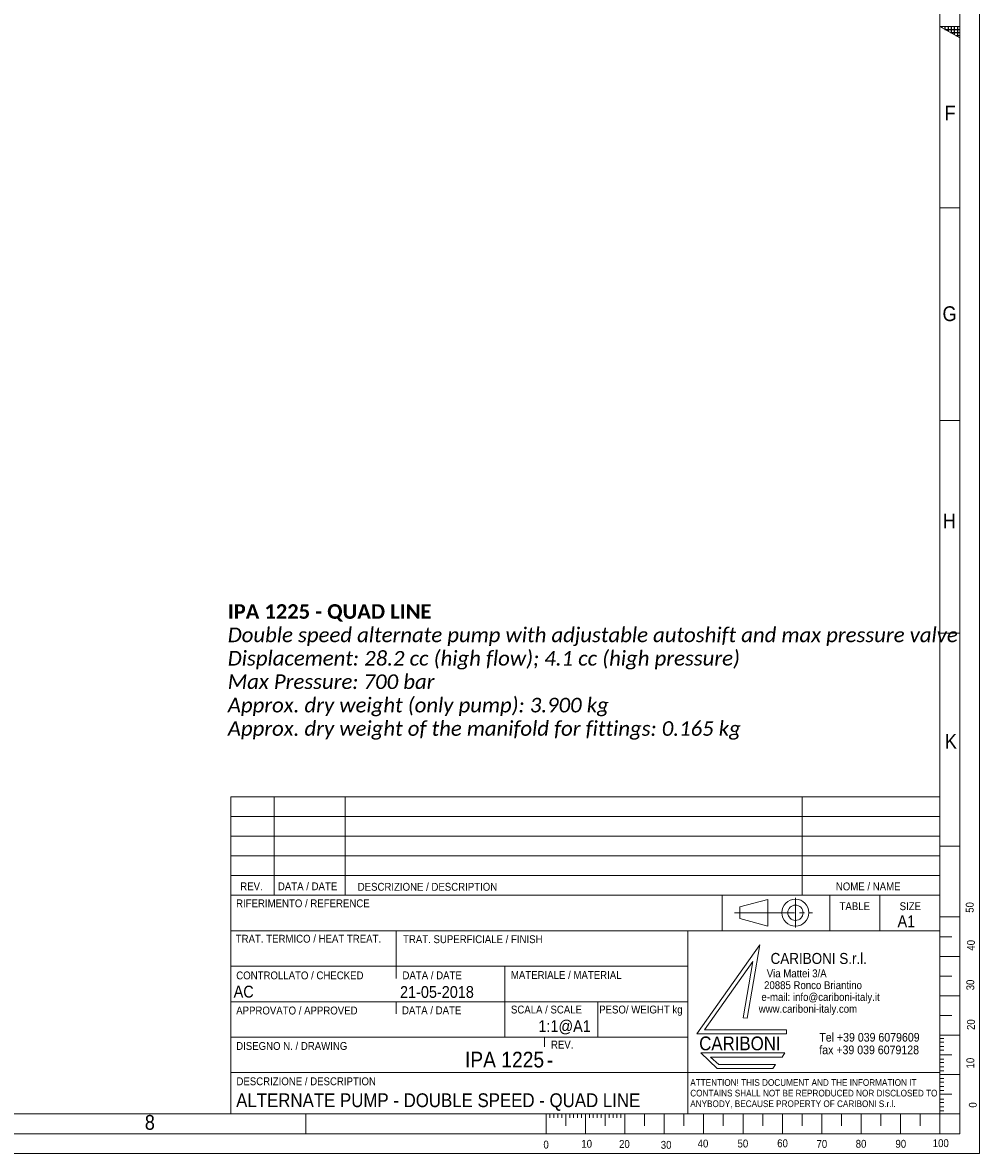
# Model space of a CAD drawing. Header units: millimetres. Extents: x 10 to 831, y 10 to 584.
# Tile 11 of 15: x 588 to 831, y 10 to 297. Entities that reach past the tile are written whole.
import ezdxf

# ---------------------------------------------------------------- set-up
doc = ezdxf.new("R2010")
doc.units = ezdxf.units.MM
doc.linetypes.add('SLD-Centro', pattern=[19.05, 15.24, -1.27, 1.27, -1.27])
doc.linetypes.add('SLD-Solido', pattern=[0])
doc.styles.add('SLDTEXTSTYLE0', font='CALIBRIB.TTF')
doc.styles.add('SLDTEXTSTYLE1', font='CALIBRII.TTF')
doc.styles.add('SLDTEXTSTYLE2', font='GOTHIC.TTF', dxfattribs={"width": 0.913})
doc.styles.add('SLDTEXTSTYLE3', font='GOTHIC.TTF', dxfattribs={"width": 0.913})
doc.styles.add('SLDTEXTSTYLE4', font='GOTHIC.TTF', dxfattribs={"width": 0.913})

# ---------------------------------------------------------------- blocks, each defined once
blk = doc.blocks.new('SW_NOTE_0')
at = {"color": 0, "linetype": 'Continuous', "lineweight": 0, "char_height": 3.7042, "attachment_point": 1}
for s, insert, style in [('IPA 1225 - QUAD LINE', (0, 4.94), 'SLDTEXTSTYLE0'), ('Double speed alternate pump with adjustable autoshift and max pressure valve', (0, -1), 'SLDTEXTSTYLE1'), ('Displacement: 28.2 cc (high flow); 4.1 cc (high pressure)', (0, -6.94), 'SLDTEXTSTYLE1'), ('Max Pressure: 700 bar', (0, -12.88), 'SLDTEXTSTYLE1'), ('Approx. dry weight (only pump): 3.900 kg', (0, -18.82), 'SLDTEXTSTYLE1'), ('Approx. dry weight of the manifold for fittings: 0.165 kg', (0, -24.76), 'SLDTEXTSTYLE1')]:
    blk.add_mtext(s, dxfattribs=dict(at, insert=insert, style=style))
blk = doc.blocks.new('SW_NOTE_1')
at = {"color": 0, "linetype": 'Continuous', "lineweight": 0, "char_height": 2, "attachment_point": 1, "style": 'SLDTEXTSTYLE2'}
for s, insert in [('   Via Mattei 3/A', (0, 2.55)), ('  20885 Ronco Briantino', (0, -0.45)), (' e-mail: info@cariboni-italy.it', (0, -3.45)), ('www.cariboni-italy.com', (0, -6.45))]:
    blk.add_mtext(s, dxfattribs=dict(at, insert=insert))
blk = doc.blocks.new('SW_NOTE_2')
at = {"color": 0, "linetype": 'Continuous', "lineweight": 0, "char_height": 2.2, "attachment_point": 1, "style": 'SLDTEXTSTYLE2'}
for s, insert in [('Tel +39 039 6079609', (0, 2.81)), ('fax +39 039 6079128', (0, -0.39))]:
    blk.add_mtext(s, dxfattribs=dict(at, insert=insert))
blk = doc.blocks.new('SW_NOTE_3')
at = {"color": 0, "linetype": 'Continuous', "lineweight": 0, "char_height": 1.7, "attachment_point": 1, "style": 'SLDTEXTSTYLE2'}
for s, insert in [('ATTENTION! THIS DOCUMENT AND THE INFORMATION IT', (0, 2.17)), ('CONTAINS SHALL NOT BE REPRODUCED NOR DISCLOSED TO', (0, -0.53)), ('ANYBODY, BECAUSE PROPERTY OF CARIBONI S.r.l.', (0, -3.23))]:
    blk.add_mtext(s, dxfattribs=dict(at, insert=insert))

msp = doc.modelspace()

# ---------------------------------------------------------------- hatches: boundary and pattern name
at = {"linetype": 'Continuous'}
h = msp.add_hatch(dxfattribs=at)
h.set_pattern_fill('NET', color=8, scale=0.25, style=0)
h.paths.add_polyline_path([(821, 296), (826, 296), (826, 293.11325)], flags=0)

# ---------------------------------------------------------------- linework, layer by layer
at = {"color": 7, "linetype": 'SLD-Solido', "lineweight": 0}
for p, q in [((831, 10), (831, 584)), ((826, 15), (826, 579)), ((826, 293.11325), (821, 296)), ((821, 296), (826, 296)), ((826, 296), (826, 293.11325)), ((826, 250), (821, 250)), ((821, 250), (826, 250)), ((821, 196), (826, 196)), ((821, 142), (826, 142)), ((641, 100.50714), (641, 20.00714)), ((641, 100.50714), (821, 100.50714)), ((652, 100.50714), (652, 75.49899)), ((670, 100.50714), (670, 75.49899)), ((786, 100.50714), (786, 75.49899)), ((641.00331, 95.49899), (821.00331, 95.49899)), ((641.00331, 90.49899), (821.00331, 90.49899)), ((821, 88), (826, 88)), ((641.00331, 85.49899), (821.00331, 85.49899)), ((641.00331, 80.49899), (821.00331, 80.49899)), ((765.75153, 75.49899), (765.75153, 66.50714)), ((793, 75.49899), (793, 66.50714)), ((805.73625, 75.49899), (805.73625, 66.50714)), ((820.99427, 75.49417), (820.99427, 19.99417)), ((777.31168, 74.47005), (770.15883, 72.54428)), ((770.15883, 72.54428), (770.15883, 69.62086)), ((777.31168, 74.47005), (777.31168, 67.69509)), ((770.15883, 69.62086), (777.31168, 67.69509)), ((821, 70), (826, 70)), ((821, 66.50714), (641, 66.50714)), ((683, 57.50714), (683, 66.50714)), ((757, 39.50714), (757, 66.50714)), ((821, 65), (824, 65)), ((759.27912, 40.37655), (775.2668, 62.92492)), ((775.2668, 62.92492), (772.0454, 44.35082)), ((757, 57.50714), (641, 57.50714)), ((683, 57.50714), (683, 54.40835)), ((710.54293, 39.50714), (710.54293, 57.50714)), ((773.52628, 58.74126), (761.21402, 41.37655)), ((773.52628, 58.74126), (771.03494, 44.37655)), ((821, 60), (826, 60)), ((821, 55), (824, 55)), ((821, 50), (826, 50)), ((757, 48.50714), (641, 48.50714)), ((683, 48.50714), (683, 45.42711)), ((734.10845, 48.50714), (734.10845, 39.50714)), ((771.03494, 44.37655), (772.0454, 44.35082)), ((821, 45), (824, 45)), ((782.0454, 40.37655), (759.27912, 40.37655)), ((761.21402, 41.37655), (782.03494, 41.37655)), ((782.03494, 41.37655), (782.0454, 40.37655)), ((720.6152, 39.50714), (720.6152, 37.0086)), ((821, 40), (826, 40)), ((821, 39.17726), (822, 39.17726)), ((821, 38.21659), (822, 38.21659)), ((781.61955, 35.48204), (760.27912, 35.48204)), ((760.27912, 35.48204), (764.42933, 31.56552)), ((762.77951, 34.45969), (764.8326, 32.5222)), ((780.9264, 34.45969), (762.77951, 34.45969)), ((781.61955, 35.48204), (780.9264, 34.45969)), ((821, 37.12693), (822, 37.12693)), ((821, 36.17025), (822, 36.17025)), ((821, 35), (824, 35)), ((764.8326, 32.5222), (779.27912, 32.5222)), ((779.27912, 32.5222), (778.58182, 31.56552)), ((821, 33.90848), (822, 33.90848)), ((821, 33.06064), (822, 33.06064)), ((821, 31.97099), (822, 31.97099)), ((757, 20.00714), (757, 30.50714)), ((757, 30.50714), (821, 30.50714)), ((764.42933, 31.56552), (778.58182, 31.56552)), ((821, 30.95515), (822, 30.95515)), ((821, 30), (826, 30)), ((821, 28.99949), (822, 28.99949)), ((821, 28.03881), (822, 28.03881)), ((821, 26.94916), (822, 26.94916)), ((821, 25.99247), (822, 25.99247)), ((821, 25), (824, 25)), ((821, 23.7307), (822, 23.7307)), ((821, 22.88287), (822, 22.88287)), ((821, 21.79321), (822, 21.79321)), ((821, 20.83653), (822, 20.83653)), ((660, 20), (660, 15)), ((721, 20), (721, 15)), ((722, 20), (722, 19)), ((723, 20), (723, 19)), ((724, 20), (724, 19)), ((725, 20), (725, 19)), ((726, 20), (726, 17)), ((727, 20), (727, 19)), ((728, 20), (728, 19)), ((729, 20), (729, 19)), ((730, 20), (730, 19)), ((731, 20), (731, 15)), ((732, 20), (732, 19)), ((733, 20), (733, 19)), ((734, 20), (734, 19)), ((735, 20), (735, 19)), ((736, 20), (736, 17)), ((737, 20), (737, 19)), ((738, 20), (738, 19)), ((739, 20), (739, 19)), ((740, 20), (740, 19)), ((741, 20), (741, 15)), ((746, 20), (746, 17)), ((751, 20), (751, 15)), ((756, 20), (756, 17)), ((761, 20), (761, 15)), ((766, 20), (766, 17)), ((771, 20), (771, 15)), ((776, 17), (776, 20)), ((781, 20), (781, 15)), ((786, 20), (786, 17)), ((791, 20), (791, 15)), ((796, 20), (796, 17)), ((801, 20), (801, 15)), ((806, 20), (806, 17)), ((811, 20), (811, 15)), ((816, 20), (816, 17)), ((821, 20), (821, 15)), ((826, 20), (821, 20)), ((15, 15), (826, 15)), ((10, 10), (831, 10))]:
    msp.add_line(p, q, dxfattribs=at)
at = {"color": 7, "linetype": 'SLD-Solido', "lineweight": 15}
for p, q in [((821, 20), (821, 574)), ((641, 75.49899), (821, 75.49899)), ((641, 39.50714), (757, 39.50714)), ((757, 39.50714), (757, 30.50714)), ((757, 30.50714), (641, 30.50714)), ((20, 20), (821, 20)), ((641, 20.00714), (821, 20.00714))]:
    msp.add_line(p, q, dxfattribs=at)
at = {"color": 7, "linetype": 'SLD-Centro', "lineweight": 0}
for p, q in [((784.30425, 74.87128), (784.30425, 67.29386)), ((768.84698, 71.08257), (788.66525, 71.08257))]:
    msp.add_line(p, q, dxfattribs=at)
at = {"color": 7, "linetype": 'SLD-Solido', "lineweight": 0}
for radius in [3.43032, 1.93714]:
    msp.add_circle((784.30425, 71.08257), radius, dxfattribs=at)

# ---------------------------------------------------------------- block references
at = {"color": 7, "linetype": 'Continuous', "lineweight": 0}
for name, p in [('SW_NOTE_0', (640.21016, 144.45113)), ('SW_NOTE_1', (774.99292, 54.14324)), ('SW_NOTE_2', (790.36252, 37.75691)), ('SW_NOTE_3', (757.61213, 26.6769))]:
    msp.add_blockref(name, p, dxfattribs=at)

# ---------------------------------------------------------------- texts
for s, insert, char_height, attachment_point, style in [('F', (822.17837, 275.94445), 3.762, 1, 'SLDTEXTSTYLE2'), ('G', (821.64379, 225.00103), 3.762, 1, 'SLDTEXTSTYLE2'), ('H', (821.69526, 172.40777), 3.762, 1, 'SLDTEXTSTYLE2'), ('K', (822.24482, 116.46454), 3.762, 1, 'SLDTEXTSTYLE2'), ('REV.', (646.22723, 78.78861), 2, 2, 'SLDTEXTSTYLE2'), ('DATA / DATE', (652.94496, 78.78861), 2, 1, 'SLDTEXTSTYLE2'), ('DESCRIZIONE / DESCRIPTION', (673.19775, 78.66004), 2, 1, 'SLDTEXTSTYLE2'), ('NOME / NAME', (794.56748, 78.75643), 2, 1, 'SLDTEXTSTYLE2'), ('RIFERIMENTO / REFERENCE', (642.32479, 74.46307), 2, 1, 'SLDTEXTSTYLE2'), ('TABLE', (795.50332, 73.73673), 2, 1, 'SLDTEXTSTYLE2'), ('SIZE', (810.76382, 73.73673), 2, 1, 'SLDTEXTSTYLE2'), ('A1', (810.22563, 70.40812), 3, 1, 'SLDTEXTSTYLE3'), ('TRAT. TERMICO / HEAT TREAT.', (642.24362, 65.47612), 2, 1, 'SLDTEXTSTYLE2'), ('TRAT. SUPERFICIALE / FINISH', (684.70857, 65.36267), 2, 1, 'SLDTEXTSTYLE2'), ('CARIBONI S.r.l.', (777.9966, 60.87436), 2.7966102, 1, 'SLDTEXTSTYLE2'), ('CONTROLLATO / CHECKED', (642.3718, 56.17335), 2, 1, 'SLDTEXTSTYLE2'), ('DATA / DATE', (684.56236, 56.18887), 2, 1, 'SLDTEXTSTYLE2'), ('MATERIALE / MATERIAL', (712.08126, 56.26887), 2, 1, 'SLDTEXTSTYLE2'), ('AC', (641.71075, 52.55926), 3, 1, 'SLDTEXTSTYLE2'), ('21-05-2018', (683.94287, 52.46452), 3, 1, 'SLDTEXTSTYLE2'), ('APPROVATO / APPROVED', (642.35915, 47.26166), 2, 1, 'SLDTEXTSTYLE2'), ('DATA / DATE', (684.43879, 47.30631), 2, 1, 'SLDTEXTSTYLE2'), ('SCALA / SCALE', (712.09234, 47.50929), 2, 1, 'SLDTEXTSTYLE2'), ('PESO/ WEIGHT kg', (734.49164, 47.50929), 2, 1, 'SLDTEXTSTYLE2'), ('1:1@A1', (719.07429, 43.80615), 3, 1, 'SLDTEXTSTYLE2'), ('DISEGNO N. / DRAWING', (642.3522, 38.26043), 2, 1, 'SLDTEXTSTYLE2'), ('REV.', (722.25259, 38.60879), 2, 1, 'SLDTEXTSTYLE2'), ('CARIBONI', (759.87997, 39.66407), 3.5, 1, 'SLDTEXTSTYLE4'), ('IPA 1225', (720.51185, 35.799), 4, 3, 'SLDTEXTSTYLE3'), ('-', (721.20237, 35.73929), 4, 1, 'SLDTEXTSTYLE3'), ('DESCRIZIONE / DESCRIPTION', (642.41511, 29.29403), 2, 1, 'SLDTEXTSTYLE2'), ('ALTERNATE PUMP - DOUBLE SPEED - QUAD LINE', (642.34943, 25.24124), 3.5, 1, 'SLDTEXTSTYLE2'), ('8', (619.15759, 19.75113), 3.762, 1, 'SLDTEXTSTYLE2'), ('0', (720.33589, 13.22839), 2, 1, 'SLDTEXTSTYLE2'), ('10', (729.96549, 13.43337), 2, 1, 'SLDTEXTSTYLE2'), ('20', (739.54085, 13.38608), 2, 1, 'SLDTEXTSTYLE2'), ('30', (750.12979, 13.16966), 2, 1, 'SLDTEXTSTYLE2'), ('40', (759.48387, 13.50215), 2, 1, 'SLDTEXTSTYLE2'), ('50', (769.61306, 13.50215), 2, 1, 'SLDTEXTSTYLE2'), ('60', (779.68094, 13.55691), 2, 1, 'SLDTEXTSTYLE2'), ('70', (789.65245, 13.39265), 2, 1, 'SLDTEXTSTYLE2'), ('80', (799.60644, 13.43536), 2, 1, 'SLDTEXTSTYLE2'), ('90', (809.6984, 13.43536), 2, 1, 'SLDTEXTSTYLE2'), ('100', (819.15962, 13.59304), 2, 1, 'SLDTEXTSTYLE2')]:
    msp.add_mtext(s, dxfattribs=dict(at, insert=insert, char_height=char_height, attachment_point=attachment_point, style=style))
at = {"color": 7, "linetype": 'Continuous', "lineweight": 0, "char_height": 2, "attachment_point": 1, "rotation": 90, "style": 'SLDTEXTSTYLE2'}
for s, insert in [('50', (827.54837, 71.06672)), ('40', (827.84882, 61.45256)), ('30', (827.6986, 51.38775)), ('20', (827.84882, 41.32293)), ('10', (827.6986, 31.55855)), ('0', (828.32734, 21.60723))]:
    msp.add_mtext(s, dxfattribs=dict(at, insert=insert))

doc.saveas('drawing.dxf')
